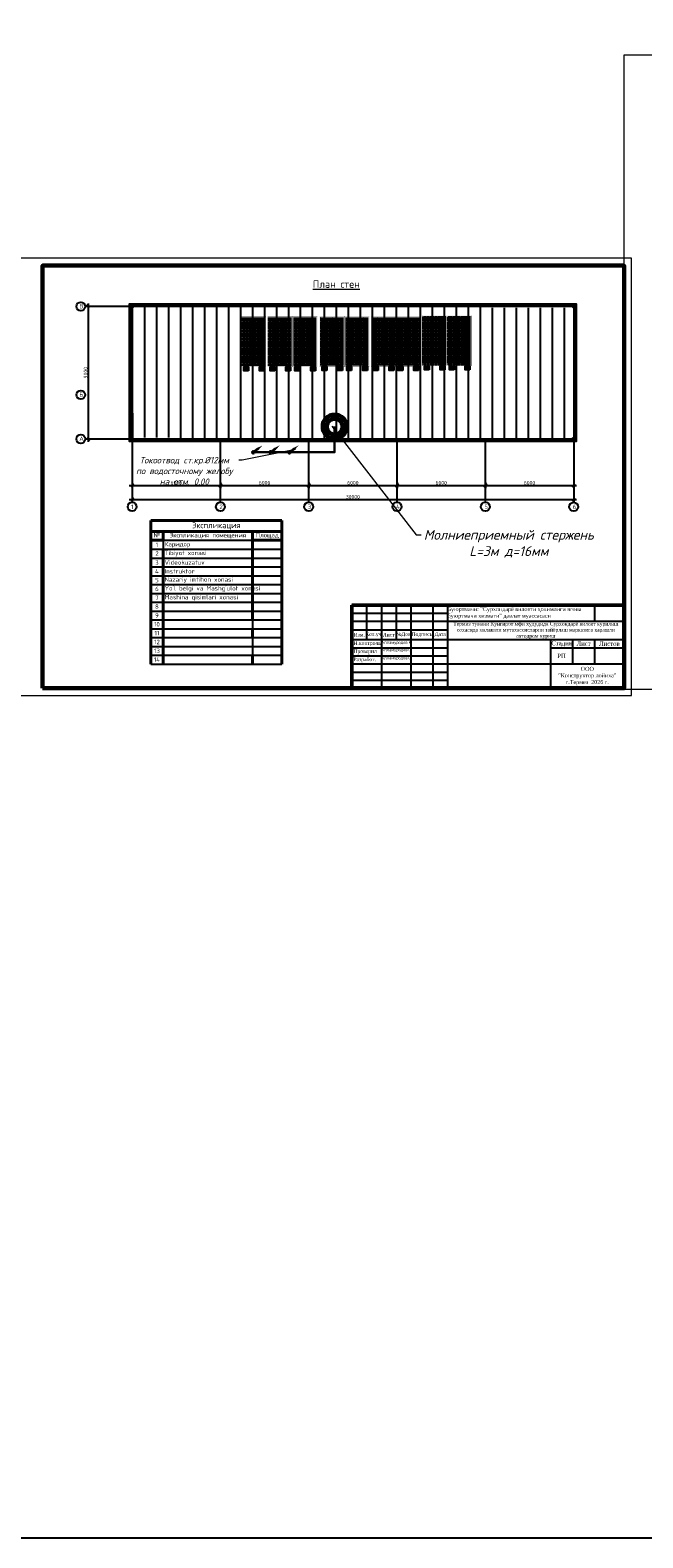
# Model space of a CAD drawing. Header units: millimetres. Extents: x -228268 to 1513407, y -439898 to -137408.
# Tile 66 of 128: x 210511 to 252138, y -439898 to -337528. Entities that reach past the tile are written whole.
import ezdxf
from ezdxf import colors
from ezdxf.entities.mleader import LeaderData, LeaderLine
from ezdxf.math import Vec2, Vec3

# ---------------------------------------------------------------- set-up
doc = ezdxf.new("R2010")
doc.units = ezdxf.units.MM
for name, color, linetype, lineweight in [('.', 7, 'Continuous', 15), ('0 POWER', 5, 'Continuous', 40), ('w-line', 7, 'Continuous', 0), ('Текст', 98, 'Continuous', 25)]:
    doc.layers.add(name, color=color, linetype=linetype, lineweight=lineweight)
for name, color, linetype in [('0-ELE', 7, 'Continuous'), ('РАЗМЕР', 250, 'Continuous'), ('Размер  АР', 64, 'Continuous'), ('Ук', 10, 'Continuous'), ('Штамп опасные', 7, 'Continuous'), ('Электрика', 7, 'Continuous')]:
    doc.layers.add(name, color=color, linetype=linetype)
doc.styles.add('100_D(300)', font='ARIALN.TTF', dxfattribs={"height": 300})
doc.styles.add('ISOCPEUR', font='isocpeur.ttf', dxfattribs={"height": 5})
doc.styles.add('V@ler@Live', font='isocpeur.ttf')
doc.styles.add('ViTEXT', font='isocpeur.ttf')
doc.dimstyles.new('1-100', dxfattribs={"dimtxt": 250, "dimasz": 200, "dimexe": 200, "dimexo": 500, "dimgap": 50, "dimtad": 1, "dimdec": 0, "dimdsep": 46, "dimtxsty": 'ViTEXT', "dimblk": 'OBLIQUE', "dimcen": 250, "dimdle": 200, "dimclrd": 256, "dimclre": 256, "dimclrt": 256, "dimadec": 0, "dimazin": 0, "dimtfac": 1, "dimtdec": 0, "dimtmove": 1, "dimatfit": 3, "dimldrblk": 'OBLIQUE', "dimfxl": 200, "dimfxlon": 1, "dimtolj": 1, "dimlwd": -1, "dimlwe": -1, "dimarcsym": 0})

# ---------------------------------------------------------------- blocks, each defined once
blk = doc.blocks.new('*U448')
at = {"layer": '0 POWER', "lineweight": 30}
for points in [[(0, 38, 1), (0, -38, 1)], [(0, 38, -1), (0, -38, -1)]]:
    blk.add_hatch(color=7, dxfattribs=at).paths.add_polyline_path(points)
at = {"layer": '0 POWER', "color": 7}
blk.add_line((124, -124), (0, 0), dxfattribs=at)
at = {"layer": '0 POWER', "color": 7, "lineweight": 30}
blk.add_lwpolyline([(247, -247, 0, 70, 0), (124, -124, 70, 70, 0)], format="xyseb", dxfattribs=at)
blk.add_circle((0, 0), 37.5, dxfattribs=at)
blk.add_circle((0, 0), 37.5, dxfattribs=at)
blk = doc.blocks.new('_None')
blk = doc.blocks.new('*T463')
at = {"color": 0, "linetype": 'ByBlock', "lineweight": 40, "transparency": 16777216}
for p, q in [((0, 0), (8915, 0)), ((0, 0), (0, -9737)), ((8915, 0), (8915, -9737)), ((0, -733), (8915, -733)), ((848, -733), (848, -1333)), ((6922, -733), (6922, -6737)), ((0, -1333), (848, -1333)), ((848, -1937), (848, -9737)), ((6922, -1333), (8915, -1333)), ((6922, -7337), (6922, -7937)), ((6922, -9137), (6922, -9737))]:
    blk.add_line(p, q, dxfattribs=at)
at = {"color": 0, "linetype": 'ByBlock', "lineweight": -2, "transparency": 16777216}
for p, q in [((0, -1937), (8915, -1937)), ((848, -1333), (6922, -1333)), ((848, -1333), (848, -1937)), ((0, -2537), (8915, -2537)), ((0, -3137), (8915, -3137)), ((0, -3737), (8915, -3737)), ((0, -4337), (8915, -4337)), ((0, -4937), (8915, -4937)), ((0, -5537), (8915, -5537)), ((0, -6137), (8915, -6137)), ((0, -6737), (8915, -6737)), ((6922, -6737), (6922, -7337)), ((0, -7337), (8915, -7337)), ((0, -7937), (8915, -7937)), ((6922, -7937), (6922, -9137)), ((0, -8537), (8915, -8537)), ((0, -9137), (8915, -9137)), ((0, -9737), (8915, -9737))]:
    blk.add_line(p, q, dxfattribs=at)
at = {"transparency": 16777216, "char_height": 300, "style": 'ViTEXT'}
for s, insert, width, attachment_point in [('№', (424, -833), 647.66, 2), ('Экспликация помещения ', (3885, -833), 5874.28, 2), ('Площад', (7918, -833), 1792.85, 2), ('2', (424, -2237), 647.66, 5), ('1', (424, -1635), 647.66, 5), ('Tibiyot xonasi', (948, -2237), 5874.28, 4), ('Каридор', (948, -1635), 5874.28, 4), ('3', (424, -2837), 647.66, 5), ('Videokuzatuv', (948, -2837), 5874.28, 4), ('4', (424, -3437), 647.66, 5), ('5', (424, -4037), 647.66, 5), ('Instruktor', (948, -3437), 5874.28, 4), ('Nazariy imtihon xonasi', (948, -4037), 5874.28, 4), ('7', (424, -5237), 647.66, 5), ('6', (424, -4637), 647.66, 5), ("Yo'l belgi va Mashg'ulot xonasi ", (948, -4637), 5874.28, 4), ('Mashina qisimlari xonasi', (948, -5237), 5874.28, 4), ('8', (424, -5837), 647.66, 5), ('10', (424, -7037), 647.66, 5), ('9', (424, -6437), 647.66, 5), ('11', (424, -7637), 647.66, 5), ('12', (424, -8237), 647.66, 5), ('13', (424, -8837), 647.66, 5), ('14', (424, -9437), 647.66, 5)]:
    blk.add_mtext(s, dxfattribs=dict(at, insert=insert, width=width, attachment_point=attachment_point))
at = {"color": 0, "transparency": 16777216, "insert": (4457, -367), "char_height": 400, "width": 8714.79, "attachment_point": 5, "style": 'ViTEXT'}
blk.add_mtext('{\\C256;Экспликация }', dxfattribs=at)
blk = doc.blocks.new('_Oblique')
at = {"color": 0, "linetype": 'ByBlock', "lineweight": -2}
blk.add_line((-0.5, -0.5), (0.5, 0.5), dxfattribs=at)
blk = doc.blocks.new('*D457')
at = {"transparency": 16777216}
for p, q in [((223237, -368435), (229637, -368435)), ((223437, -368235), (223437, -368635)), ((229437, -368235), (229437, -368635))]:
    blk.add_line(p, q, dxfattribs=at)
at = {"layer": 'Defpoints', "color": 0, "transparency": 16777216}
for p in [(223437, -365488), (229437, -365488), (229437, -368435)]:
    blk.add_point(p, dxfattribs=at)
at = {"transparency": 16777216, "xscale": 200, "yscale": 200, "zscale": 200, "rotation": 180}
blk.add_blockref('_Oblique', (223437, -368435), dxfattribs=at)
at = {"transparency": 16777216, "xscale": 200, "yscale": 200, "zscale": 200}
blk.add_blockref('_Oblique', (229437, -368435), dxfattribs=at)
at = {"transparency": 16777216, "insert": (226437, -368260), "char_height": 250, "attachment_point": 5, "style": 'ViTEXT'}
blk.add_mtext('\\A1;6000', dxfattribs=at)
blk = doc.blocks.new('*D458')
at = {"transparency": 16777216}
for p, q in [((229237, -368435), (235637, -368435)), ((229437, -368235), (229437, -368635)), ((235437, -368235), (235437, -368635))]:
    blk.add_line(p, q, dxfattribs=at)
at = {"layer": 'Defpoints', "color": 0, "transparency": 16777216}
for p in [(229437, -365488), (235437, -365488), (235437, -368435)]:
    blk.add_point(p, dxfattribs=at)
at = {"transparency": 16777216, "xscale": 200, "yscale": 200, "zscale": 200, "rotation": 180}
blk.add_blockref('_Oblique', (229437, -368435), dxfattribs=at)
at = {"transparency": 16777216, "xscale": 200, "yscale": 200, "zscale": 200}
blk.add_blockref('_Oblique', (235437, -368435), dxfattribs=at)
at = {"transparency": 16777216, "insert": (232437, -368260), "char_height": 250, "attachment_point": 5, "style": 'ViTEXT'}
blk.add_mtext('\\A1;6000', dxfattribs=at)
blk = doc.blocks.new('*D459')
at = {"transparency": 16777216}
for p, q in [((235237, -368435), (241637, -368435)), ((235437, -368235), (235437, -368635)), ((241437, -368235), (241437, -368635))]:
    blk.add_line(p, q, dxfattribs=at)
at = {"layer": 'Defpoints', "color": 0, "transparency": 16777216}
for p in [(235437, -365488), (241437, -365488), (241437, -368435)]:
    blk.add_point(p, dxfattribs=at)
at = {"transparency": 16777216, "xscale": 200, "yscale": 200, "zscale": 200, "rotation": 180}
blk.add_blockref('_Oblique', (235437, -368435), dxfattribs=at)
at = {"transparency": 16777216, "xscale": 200, "yscale": 200, "zscale": 200}
blk.add_blockref('_Oblique', (241437, -368435), dxfattribs=at)
at = {"transparency": 16777216, "insert": (238437, -368260), "char_height": 250, "attachment_point": 5, "style": 'ViTEXT'}
blk.add_mtext('\\A1;6000', dxfattribs=at)
blk = doc.blocks.new('*D460')
at = {"transparency": 16777216}
for p, q in [((217237, -369387), (247637, -369387)), ((217437, -369187), (217437, -369587)), ((247437, -369187), (247437, -369587))]:
    blk.add_line(p, q, dxfattribs=at)
at = {"layer": 'Defpoints', "color": 0, "transparency": 16777216}
for p in [(217437, -365488), (247437, -365488), (247437, -369387)]:
    blk.add_point(p, dxfattribs=at)
at = {"transparency": 16777216, "xscale": 200, "yscale": 200, "zscale": 200, "rotation": 180}
blk.add_blockref('_Oblique', (217437, -369387), dxfattribs=at)
at = {"transparency": 16777216, "xscale": 200, "yscale": 200, "zscale": 200}
blk.add_blockref('_Oblique', (247437, -369387), dxfattribs=at)
at = {"transparency": 16777216, "insert": (232437, -369212), "char_height": 250, "attachment_point": 5, "style": 'ViTEXT'}
blk.add_mtext('\\A1;30000', dxfattribs=at)
blk = doc.blocks.new('*D461')
at = {"transparency": 16777216}
for p, q in [((241237, -368435), (247637, -368435)), ((241437, -368235), (241437, -368635)), ((247437, -368235), (247437, -368635))]:
    blk.add_line(p, q, dxfattribs=at)
at = {"layer": 'Defpoints', "color": 0, "transparency": 16777216}
for p in [(241437, -365488), (247437, -365488), (247437, -368435)]:
    blk.add_point(p, dxfattribs=at)
at = {"transparency": 16777216, "xscale": 200, "yscale": 200, "zscale": 200, "rotation": 180}
blk.add_blockref('_Oblique', (241437, -368435), dxfattribs=at)
at = {"transparency": 16777216, "xscale": 200, "yscale": 200, "zscale": 200}
blk.add_blockref('_Oblique', (247437, -368435), dxfattribs=at)
at = {"transparency": 16777216, "insert": (244437, -368260), "char_height": 250, "attachment_point": 5, "style": 'ViTEXT'}
blk.add_mtext('\\A1;6000', dxfattribs=at)
blk = doc.blocks.new('*D462')
at = {"transparency": 16777216}
for p, q in [((214452, -356088), (214452, -365488)), ((214652, -356288), (214252, -356288)), ((214652, -365288), (214252, -365288))]:
    blk.add_line(p, q, dxfattribs=at)
at = {"layer": 'Defpoints', "color": 0, "transparency": 16777216}
for p in [(223237, -356288), (214452, -365288), (223237, -365288)]:
    blk.add_point(p, dxfattribs=at)
at = {"transparency": 16777216, "xscale": 200, "yscale": 200, "zscale": 200}
for p, rotation in [((214452, -356288), 90), ((214452, -365288), 270)]:
    blk.add_blockref('_Oblique', p, dxfattribs=dict(at, rotation=rotation))
at = {"transparency": 16777216, "insert": (214277, -360788), "char_height": 250, "attachment_point": 5, "rotation": 90, "style": 'ViTEXT'}
blk.add_mtext('\\A1;9000', dxfattribs=at)
blk = doc.blocks.new('*D456')
at = {"transparency": 16777216}
for p, q in [((217237, -368435), (223637, -368435)), ((217437, -368235), (217437, -368635)), ((223437, -368235), (223437, -368635))]:
    blk.add_line(p, q, dxfattribs=at)
at = {"layer": 'Defpoints', "color": 0, "transparency": 16777216}
for p in [(217437, -365488), (223437, -365488), (223437, -368435)]:
    blk.add_point(p, dxfattribs=at)
at = {"transparency": 16777216, "xscale": 200, "yscale": 200, "zscale": 200, "rotation": 180}
blk.add_blockref('_Oblique', (217437, -368435), dxfattribs=at)
at = {"transparency": 16777216, "xscale": 200, "yscale": 200, "zscale": 200}
blk.add_blockref('_Oblique', (223437, -368435), dxfattribs=at)
at = {"transparency": 16777216, "insert": (220437, -368260), "char_height": 250, "attachment_point": 5, "style": 'ViTEXT'}
blk.add_mtext('\\A1;6000', dxfattribs=at)
blk = doc.blocks.new('ваппвап')
at = {"layer": '.'}
h = blk.add_hatch(dxfattribs=at)
h.set_pattern_fill('JIS_LC_20', color=256, scale=1.5)
h.set_pattern_definition([(45, (-2878419.315, -2938762.286), (-21.21320344, 21.21320344), []), (45, (-2878418.715, -2938762.286), (-21.21320344, 21.21320344), [])])
h.paths.add_polyline_path([(1480802, 617821), (1481002, 617821), (1481002, 618021), (1480802, 618021)])
at = {"color": 1, "const_width": 5}
blk.add_lwpolyline([(1480802, 618021), (1481002, 618021), (1481002, 617821), (1480802, 617821)], close=True, dxfattribs=at)
blk = doc.blocks.new('561651651')
at = {"layer": '.'}
h = blk.add_hatch(color=256, dxfattribs=at)
h.dxf.hatch_style = 1
h.paths.add_polyline_path([(251626, 162523), (251626, 162350), (251828, 162350), (251828, 162523)])
blk.add_lwpolyline([(251626, 162523), (251828, 162523), (251828, 162350), (251626, 162350)], close=True)
at = {"insert": (251865, 162350), "char_height": 280, "attachment_point": 9, "rotation": 359.99967, "style": 'V@ler@Live'}
blk.add_mtext_dynamic_manual_height_columns('\\pxqc;{\\fISOCPEUR|b0|i0|c204|p34;\\C7;\\c16579836;-}', width=280, gutter_width=12.5, heights=[280], dxfattribs=at)
blk = doc.blocks.new('1561161')
at = {"layer": '.'}
h = blk.add_hatch(color=1, dxfattribs=at)
h.dxf.hatch_style = 1
h.paths.add_polyline_path([(252313, 162523), (252313, 162350), (252516, 162350), (252516, 162523)])
at = {"color": 1}
blk.add_lwpolyline([(252313, 162523), (252516, 162523), (252516, 162350), (252313, 162350)], close=True, dxfattribs=at)
at = {"insert": (252554, 162338), "char_height": 280, "attachment_point": 9, "rotation": 359.99967, "style": 'V@ler@Live'}
blk.add_mtext_dynamic_manual_height_columns('\\pxqc;{\\fISOCPEUR|b0|i0|c204|p34;\\C7;\\c16579836;+}', width=280, gutter_width=12.5, heights=[280], dxfattribs=at)
blk = doc.blocks.new('панел')
at = {"layer": '.'}
h = blk.add_hatch(color=3, dxfattribs=at)
h.dxf.hatch_style = 1
h.paths.add_polyline_path([(566, 1152), (-566, 1152), (-566, -1148), (566, -1148)])
h.paths.add_polyline_path([(516, -1098), (-516, -1098), (-516, 1102), (516, 1102)], flags=16)
h.paths.add_polyline_path([(283, -861), (-283, -861), (-283, 1029), (283, 1029)], flags=0)
at = {"lineweight": 30, "ltscale": 150}
h = blk.add_hatch(dxfattribs=at)
h.set_pattern_fill('ANGLE', scale=10)
h.set_pattern_definition([(0, (949458.595, 1620925.16), (0, 69.85), [50.8, -19.05]), (90, (949458.595, 1620925.16), (-69.85, 4e-15), [50.8, -19.05])])
h.paths.add_polyline_path([(516, 1102), (516, -1098), (-516, -1098), (-516, 1102)])
at = {"color": 7, "lineweight": 30, "ltscale": 100, "const_width": 5}
for points in [[(-566, 1152), (566, 1152)], [(-516, 1029), (516, 1029)]]:
    blk.add_lwpolyline(points, dxfattribs=at)
at = {"color": 5, "lineweight": 30, "ltscale": 100, "const_width": 5}
for points in [[(-516, 861), (516, 861)], [(-283, -1098), (-283, 1102)], [(0, -1098), (0, 1102)], [(283, -1098), (283, 1102)], [(-516, 574), (516, 574)], [(-516, 287), (516, 287)], [(-516, 0), (516, 0)], [(-516, -287), (516, -287)], [(-516, -574), (516, -574)], [(-516, -861), (516, -861)]]:
    blk.add_lwpolyline(points, dxfattribs=at)
at = {"layer": 'Электрика', "color": 5, "lineweight": 30, "ltscale": 100, "const_width": 5}
for points in [[(566, 1152), (-566, 1152), (-566, -1148), (566, -1148)], [(516, 1102), (-516, 1102), (-516, -1098), (516, -1098)]]:
    blk.add_lwpolyline(points, close=True, dxfattribs=at)
at = {"xscale": 1.045, "yscale": 1.045, "zscale": 1.045, "rotation": 180}
for name in ['1561161', '561651651']:
    blk.add_blockref(name, (263423, 168508), dxfattribs=at)
blk = doc.blocks.new('*T481')
at = {"layer": 'Штамп опасные', "transparency": 16777216}
for p, q in [((0, 0), (18487, 0)), ((0, 0), (0, -5654)), ((999, 0), (999, -2356)), ((1999, 0), (1999, -5654)), ((2998, 0), (2998, -2356)), ((3997, 0), (3997, -5654)), ((5496, 0), (5496, -5654)), ((6496, 0), (6496, -5654)), ((16489, 0), (16489, -1099)), ((18487, 0), (18487, -5654)), ((0, -550), (6496, -550)), ((0, -1099), (18487, -1099)), ((0, -1685), (6496, -1685)), ((0, -2356), (13491, -2356)), ((0, -2906), (6496, -2906)), ((13491, -2356), (13491, -2906)), ((13491, -2906), (18487, -2906)), ((14990, -2356), (14990, -4005)), ((16489, -2356), (16489, -4005)), ((0, -4005), (18487, -4005)), ((1999, -3456), (6496, -3456)), ((13491, -4005), (13491, -5654)), ((0, -4555), (6496, -4555)), ((0, -5105), (6496, -5105)), ((0, -5654), (18487, -5654))]:
    blk.add_line(p, q, dxfattribs=at)
at = {"layer": 'Штамп опасные', "color": 0, "linetype": 'ByBlock', "lineweight": -2, "transparency": 16777216}
for p, q in [((13491, -2356), (18487, -2356)), ((13491, -2906), (13491, -4005)), ((0, -3456), (1999, -3456))]:
    blk.add_line(p, q, dxfattribs=at)
at = {"layer": 'Штамп опасные', "lineweight": 25, "transparency": 16777216, "style": 'ViTEXT'}
for s, insert, char_height, width, attachment_point in [('{\\fTimes New Roman|b0|i0|c204|p18;Буюртмачи: "Сурхондарё вилояти ҳокимлиги ягона буюртмачи хизмати" давлат муассасаси}', (6496, -550), 269.816, 9993.19, 4), ('{\\fTimes New Roman|b0|i0|c204|p18;Изм.}', (500, -2021), 249.83, 999.32, 5), ('{\\fTimes New Roman|b0|i0|c204|p18;\\T0.95;Кол.уч.}', (1499, -2021), 249.83, 999.32, 5), ('{\\fTimes New Roman|b0|i0|c204|p18;Лист}', (2498, -2021), 249.83, 999.32, 5), ('{\\fTimes New Roman|b0|i0|c204|p18;№Док}', (3498, -2021), 249.83, 999.32, 5), ('{\\fTimes New Roman|b0|i0|c204|p18;Подпись}', (4747, -2021), 249.83, 1498.98, 5), ('{\\fTimes New Roman|b0|i0|c204|p18;Дата}', (5996, -2021), 249.83, 999.32, 5), ('{\\fTimes New Roman|b0|i0|c204|p18;\\H0.91667x;Термиз тумани Кунгирот мфй худудида Сурхондарё вилоят курилиш сохасида малакали мутахассисларни тайёрлаш марказига карашли автодром куриш}', (12491, -1728), 269.816, 11991.82, 5), ('{\\fTimes New Roman|b0|i0|c204|p18;Н.контроль}', (100, -2631), 249.83, 1798.77, 4), ('{\\fTimes New Roman|b0|i0|c204|p18;Проверил} ', (100, -3181), 249.83, 1798.77, 4), ('{\\fTimes New Roman|b0|i0|c204|p18;Стадия}', (14240, -2631), 299.8, 1498.98, 5), ('{\\fTimes New Roman|b0|i0|c204|p18;Лист}', (15739, -2631), 299.8, 1498.98, 5), ('{\\fTimes New Roman|b0|i0|c204|p18;Листов}', (17488, -2631), 299.8, 1998.64, 5), ('{\\fTimes New Roman|b0|i0|c204|p18;Разработ.}', (100, -3730), 249.83, 1798.77, 4), ('{\\fTimes New Roman|b0|i0|c204|p18;РП}', (14240, -3456), 299.8, 1498.98, 5), ('{\\fTimes New Roman|b0|i0|c204|p18;ООО \\P"Конструктор лойиха"\\Pг.Термез  2026 г.} ', (15989, -4830), 269.82, 4996.59, 5)]:
    blk.add_mtext(s, dxfattribs=dict(at, insert=insert, char_height=char_height, width=width, attachment_point=attachment_point))
blk = doc.blocks.new('ЙЦУУВАА')
at = {"linetype": 'Continuous', "lineweight": 30, "const_width": 50}
blk.add_lwpolyline([(1573428, 1880751), (1573428, 1886246), (1591946, 1886246)], dxfattribs=at)
at = {"lineweight": 50}
blk.add_lwpolyline([(1573415, 1886246), (1573415, 1880597), (1591915, 1880597), (1591915, 1886246)], close=True, dxfattribs=at)
blk.add_blockref('*T481', (1573428, 1886251))
at = {"ltscale": 100, "char_height": 199.86, "width": 2155.21, "attachment_point": 5, "style": '100_D(300)'}
for s, insert in [('\\pxi0.00023;{\\fISOCPEUR|b0|i0|c204|p34;Алламуродов.К}', (1576425, 1883683)), ('\\pxi0.00023;{\\fISOCPEUR|b0|i0|c204|p34;Алламуродов.О}', (1576425, 1883184)), ('\\pxi0.00023;{\\fISOCPEUR|b0|i0|c204|p34;Алламуродов.О}', (1576425, 1882634))]:
    blk.add_mtext(s, dxfattribs=dict(at, insert=insert))

msp = doc.modelspace()

# ---------------------------------------------------------------- hatches: boundary and pattern name
at = {"layer": 'РАЗМЕР'}
h = msp.add_hatch(dxfattribs=at)
h.set_pattern_fill('ANSI31', color=0, scale=256.608, angle=45, style=0)
h.set_pattern_definition([(90, (-1552111.9, -800769), (-814.7304, 0), [])])
h.paths.add_polyline_path([(217537.3, -356387.8), (217470.6, -365187.7), (217537.3, -365187.7), (247337.3, -365287.3), (247337.3, -365187.7), (247436.2, -356387.7), (247337.3, -356387.7), (217537.3, -356297.7)])

# ---------------------------------------------------------------- linework, layer by layer
for points in [[(231837.3, -365457.7), (217267.3, -365457.7), (217267.3, -356117.7), (247607.3, -356117.7), (247607.3, -365457.7), (222682.7, -365457.7)], [(242024.8, -365337.7), (217387.3, -365337.7), (217387.3, -356237.7), (247487.3, -356237.7), (247487.3, -365337.7), (241337.3, -365337.7)]]:
    msp.add_lwpolyline(points)
at = {"color": 1}
for points in [[(229437.3, -369586.9), (229437.3, -365337.7)], [(235437.3, -369586.9), (235437.3, -365337.7)], [(241437.3, -369586.9), (241437.3, -365337.7)]]:
    msp.add_lwpolyline(points, dxfattribs=at)
for centre in [(213951.7, -356287.7), (213951.7, -362287.7), (213951.7, -365287.7), (229437.3, -369886.9), (235437.3, -369886.9), (241437.3, -369886.9), (247437.3, -369887)]:
    msp.add_circle(centre, 300)
at = {"layer": 'Размер  АР', "color": 0, "lineweight": 18}
msp.add_lwpolyline([(311831.3, -382304.2), (250861.2, -382304.2), (250861.2, -339194.1), (311831.3, -339194.1)], close=True, dxfattribs=at)
at = {"layer": 'Ук'}
for points in [[(247437.3, -356287.7), (214251.7, -356287.7)], [(247437.3, -356287.8), (247437.3, -369587)], [(247437.3, -365287.7), (214251.7, -365287.7)]]:
    msp.add_lwpolyline(points, dxfattribs=at)

# ---------------------------------------------------------------- block references
for name, p in [('ваппвап', (-1263464.4, -974208.4)), ('ваппвап', (-1233464.4, -974208.4)), ('ваппвап', (-1263464.3, -983208.3)), ('ваппвап', (-1233464.3, -983208.3)), ('ЙЦУУВАА', (-1341053.7, -2262806.9))]:
    msp.add_blockref(name, p)
at = {"layer": '0-ELE', "color": 1, "lineweight": 40, "xscale": 2.25902285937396, "yscale": 2.25902285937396, "zscale": 2.25902285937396, "rotation": 82.12695116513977}
msp.add_blockref('*U448', (228123.2, -366196.8), dxfattribs=at)
at = {"layer": 'Электрика', "color": 1, "lineweight": 30, "xscale": 1.489137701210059, "yscale": 1.489137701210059, "zscale": 1.489137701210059}
for p in [(225697.9, -358684.6), (227494.8, -358684.6), (229182, -358684.6), (231026.4, -358652.2), (232713.5, -358652.2), (234510.5, -358652.2), (236197.6, -358652.2), (237985.5, -358623.7), (239672.7, -358623.7)]:
    msp.add_blockref('панел', p, dxfattribs=at)

# ---------------------------------------------------------------- texts
at = {"color": 0, "lineweight": 5, "insert": (228890.8, -355023.9), "char_height": 500, "width": 6530.685, "attachment_point": 7, "style": 'ViTEXT'}
msp.add_mtext('\\pxi1.6496;{\\L\\C256;План стен}', dxfattribs=at)
at = {"char_height": 300, "attachment_point": 1, "style": 'ViTEXT'}
for s, insert in [('В', (213853.1, -356116.9)), ('Б', (213853.1, -362116.9)), ('А', (213853.1, -365116.8)), ('3', (229370.6, -369742.2)), ('4', (235370.6, -369742.2)), ('5', (241370.6, -369742.2)), ('6', (247370.6, -369742.3))]:
    msp.add_mtext_dynamic_manual_height_columns(s, width=123, gutter_width=17495.6, heights=[0], dxfattribs=dict(at, insert=insert))

# ---------------------------------------------------------------- dimensions: what is measured, and where the dimension line sits
for base, p1, p2, picture, middle in [((235437.3, -368434.9), (229437.3, -365487.7), (235437.3, -365487.7), '*D458', (232437.3, -368259.9)), ((241437.3, -368434.9), (235437.3, -365487.7), (241437.3, -365487.7), '*D459', (238437.3, -368259.9)), ((247437.3, -368434.9), (241437.3, -365487.7), (247437.3, -365487.7), '*D461', (244437.3, -368259.9))]:
    dim = msp.add_linear_dim(base=base, p1=p1, p2=p2, dimstyle='1-100')
    dim.commit()
    dim.dimension.update_dxf_attribs({"geometry": picture, "text_midpoint": middle})

# ---------------------------------------------------------------- next in the draw order: leaders
at = {"layer": 'Текст', "color": 0, "ltscale": 0.5}
ml = msp.add_multileader_mtext('Standard', dxfattribs=at)
ml.set_content('{\\fISOCPEUR|b0|i1|c204|p34;\\C0;Токоотвод cт.кр.%%C12мм\\Pпо водосточному желобу\\Pна отм. 0.00}', color=5, style='ISOCPEUR')
ml.set_leader_properties(lineweight=15)
ml.set_arrow_properties(name='NONE')
ml.build(insert=Vec2(0, 0))
ml.multileader.update_dxf_attribs({"dogleg_length": 100, "arrow_head_size": 262.9})
ctx = ml.context
ctx.base_point, ctx.char_height, ctx.arrow_head_size, ctx.landing_gap_size, ctx.plane_origin = Vec3(217280.3, -366725.9), 438.141, 262.9, 175.3, Vec3(192257.6, -364953.2)
ctx.text_align_type = 1
notes = []
notes.append((ctx, [(1, (1, 1, 0), (224914.3, -366725.9), (-1, 0), 227.4, [(0, [(228539.5, -365997.4)], 0, [])])]))
ctx.mtext.insert, ctx.mtext.alignment, ctx.mtext.flow_direction = Vec3(220983.6, -366506.7), 2, 5
ctx.mtext.has_bg_fill, ctx.mtext.bg_color, ctx.mtext.bg_scale_factor, ctx.mtext.bg_transparency, ctx.mtext.use_window_bg_color = 1, -1073741824, 1, 0, 1
for ctx, leaders in notes:
    for number, flags, end, landing, length, lines in leaders:
        leader = LeaderData()
        leader.index, (leader.has_last_leader_line, leader.has_dogleg_vector, leader.attachment_direction) = number, flags
        leader.last_leader_point, leader.dogleg_vector, leader.dogleg_length = Vec3(end), Vec3(landing), length
        for number, points, colour, breaks in lines:
            line = LeaderLine()
            line.index, line.vertices, line.color, line.breaks = number, Vec3.list(points), colors.encode_raw_color(colour), breaks
            leader.lines.append(line)
        ctx.leaders.append(leader)

# ---------------------------------------------------------------- next in the draw order: linework, layer by layer
at = {"linetype": 'Continuous', "lineweight": 15, "ltscale": 100}
msp.add_lwpolyline([(209361.2, -382709.7), (251361.2, -382709.7), (251361.2, -353009.7), (209361.2, -353009.7)], close=True, dxfattribs=at)
at = {"color": 1}
msp.add_lwpolyline([(223437.3, -369586.9), (223437.3, -365337.7)], dxfattribs=at)
for centre in [(217437.3, -369886.9), (223437.3, -369886.9)]:
    msp.add_circle(centre, 300)
at = {"layer": 'w-line', "color": 0, "linetype": 'Continuous', "lineweight": 60, "ltscale": 100}
msp.add_lwpolyline([(211361.2, -382209.7), (250861.2, -382209.7), (250861.2, -353509.7), (211361.2, -353509.7)], close=True, dxfattribs=at)
at = {"layer": 'Ук'}
msp.add_lwpolyline([(217437.3, -356287.7), (217437.3, -369586.9)], dxfattribs=at)

# ---------------------------------------------------------------- next in the draw order: block references
msp.add_blockref('*T463', (218699.7, -370831.5))
at = {"layer": '0-ELE', "color": 1, "lineweight": 40, "xscale": 2.25902285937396, "yscale": 2.25902285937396, "zscale": 2.25902285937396, "rotation": 82.12695116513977}
for p in [(225669.2, -366196.8), (226839.3, -366196.8)]:
    msp.add_blockref('*U448', p, dxfattribs=at)

# ---------------------------------------------------------------- next in the draw order: texts
at = {"char_height": 300, "attachment_point": 1, "style": 'ViTEXT'}
for s, insert in [('1', (217370.6, -369742.2)), ('2', (223370.6, -369742.2))]:
    msp.add_mtext_dynamic_manual_height_columns(s, width=123, gutter_width=17495.6, heights=[0], dxfattribs=dict(at, insert=insert))

# ---------------------------------------------------------------- next in the draw order: dimensions: what is measured, and where the dimension line sits
dim = msp.add_linear_dim(base=(214451.7, -365287.7), p1=(223237.3, -356287.7), p2=(223237.3, -365287.7), angle=90, dimstyle='1-100')
dim.commit()
dim.dimension.update_dxf_attribs({"geometry": '*D462', "text_midpoint": (214276.7, -360787.7)})
for base, p1, p2, picture, middle in [((247437.3, -369386.9), (217437.3, -365487.7), (247437.3, -365487.7), '*D460', (232437.3, -369211.9)), ((223437.3, -368434.9), (217437.3, -365487.7), (223437.3, -365487.7), '*D456', (220437.3, -368259.9)), ((229437.3, -368434.9), (223437.3, -365487.7), (229437.3, -365487.7), '*D457', (226437.3, -368259.9))]:
    dim = msp.add_linear_dim(base=base, p1=p1, p2=p2, dimstyle='1-100')
    dim.commit()
    dim.dimension.update_dxf_attribs({"geometry": picture, "text_midpoint": middle})

# ---------------------------------------------------------------- next in the draw order: leaders
at = {"layer": 'Текст', "color": 0, "ltscale": 0.5}
ml = msp.add_multileader_mtext('Standard', dxfattribs=at)
ml.set_content('{\\fISOCPEUR|b0|i1|c204|p34;\\C0;Молниеприемный стержень\\P\\fISOCPEUR|b0|i1|c0|p34;L=\\fISOCPEUR|b0|i1|c204|p34;3м д\\fISOCPEUR|b0|i1|c0|p34;=16\\fISOCPEUR|b0|i1|c204|p34;мм}', color=5, style='ISOCPEUR')
ml.set_leader_properties(lineweight=15)
ml.set_arrow_properties(name='NONE')
ml.build(insert=Vec2(0, 0))
ml.multileader.update_dxf_attribs({"dogleg_length": 100, "arrow_head_size": 398.5})
ctx = ml.context
ctx.base_point, ctx.char_height, ctx.arrow_head_size, ctx.landing_gap_size, ctx.plane_origin = Vec3(237078.1, -371793, -51.3), 664.1114, 398.5, 265.6, Vec3(193525.4, -360123.4, -51.3)
ctx.text_align_type = 1
notes = []
notes.append((ctx, [(0, (1, 1, 0), (236733.4, -371793, -51.3), (1, 0), 344.6, [(0, [(231018.3, -364421, -51.3)], 0, [])])]))
ctx.mtext.insert, ctx.mtext.alignment, ctx.mtext.flow_direction = Vec3(243031.9, -371460.7, -51.3), 2, 5
ctx.mtext.has_bg_fill, ctx.mtext.bg_color, ctx.mtext.bg_scale_factor, ctx.mtext.bg_transparency, ctx.mtext.use_window_bg_color = 1, -1073741824, 1, 0, 1
for ctx, leaders in notes:
    for number, flags, end, landing, length, lines in leaders:
        leader = LeaderData()
        leader.index, (leader.has_last_leader_line, leader.has_dogleg_vector, leader.attachment_direction) = number, flags
        leader.last_leader_point, leader.dogleg_vector, leader.dogleg_length = Vec3(end), Vec3(landing), length
        for number, points, colour, breaks in lines:
            line = LeaderLine()
            line.index, line.vertices, line.color, line.breaks = number, Vec3.list(points), colors.encode_raw_color(colour), breaks
            leader.lines.append(line)
        ctx.leaders.append(leader)

# ---------------------------------------------------------------- next in the draw order: linework, layer by layer
at = {"color": 1}
msp.add_lwpolyline([(133165.4, -152317.9), (133165.4, -439897.6), (489267.7, -439897.6), (489267.7, -152317.9), (133165.4, -152317.9)], dxfattribs=at)
at = {"color": 1, "lineweight": 30}
msp.add_lwpolyline([(231198.6, -364449.4), (231198.6, -366189.7), (225650.2, -366189.7)], dxfattribs=at)
at = {"color": 1, "lineweight": 60}
for radius in [813, 534.6]:
    msp.add_circle((231198.6, -364449.4), radius, dxfattribs=at)

doc.saveas('drawing.dxf')
